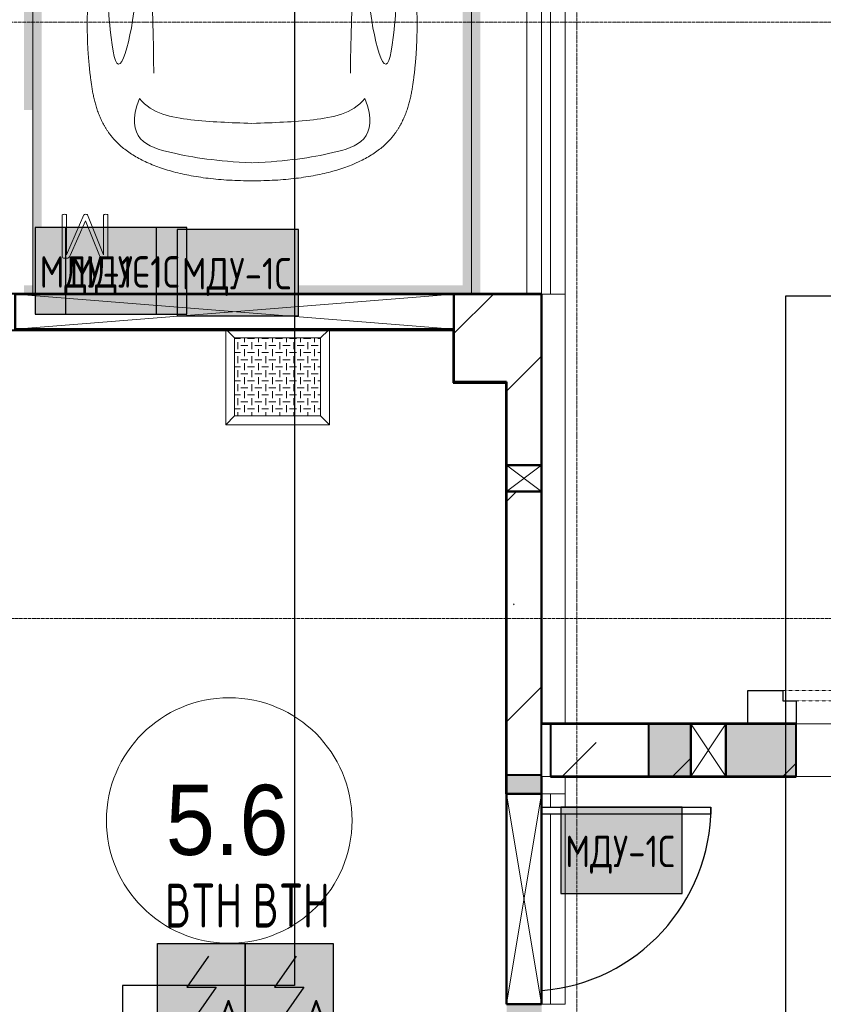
# Model space of a CAD drawing. Header units: millimetres. Extents: x -135639 to 224623, y -383017 to -59102.
# Tile 146 of 256: x 63819 to 68400, y -317216 to -311601. Entities that reach past the tile are written whole.
import ezdxf
from ezdxf.enums import TextEntityAlignment as Align

# ---------------------------------------------------------------- set-up
doc = ezdxf.new("R2010")
doc.units = ezdxf.units.MM
for name, pattern in [('CONTINOUS', [0]), ('Линия сетки', [25, 20, -2.5, 0, -2.5]), ('Невидимые', [5, 3, -2]), ('Штрих_1_1_', [2, 1, -1]), ('Штрих_3_3_', [6, 3, -3])]:
    doc.linetypes.add(name, pattern=pattern)
for name, color, linetype, lineweight in [('A-000-M_MASS', 7, 'Continuous', 18), ('A-010-A_ROOM', 7, 'Continuous', 20), ('A-200-M_WALL', 7, 'Continuous', 18), ('A-200-M_WALL_EXT', 7, 'Continuous', 18), ('A-200-M_WALL_INT', 7, 'Continuous', 18), ('A-200-M_WALL_PAT', 7, 'Continuous', 40), ('A-314-M_WINDOW', 7, 'Continuous', 18), ('A-325-M_DOOR', 7, 'Continuous', 18), ('A-325-M_DOOR__FRAME', 7, 'Continuous', 30), ('A-325-M_DOOR_OPENING', 7, 'Continuous', 18), ('A-325-M_DOOR_PANEL', 7, 'Continuous', 30), ('C-953-M_PARKING', 7, 'Continuous', 18), ('C-953-MH_PARKING', 7, 'Невидимые', 18), ('S-280-M_COLUMN', 7, 'Continuous', 18), ('S-280-M_STRUCT_FRAME', 7, 'Continuous', 18), ('Z-030-M_GRID', 7, 'Continuous', 9), ('Z-060-M_DETAIL', 7, 'Continuous', 18), ('Арматура воздуховодов', 7, 'Continuous', 18), ('ОС', 5, 'Continuous', 25), ('ПС', 7, 'Continuous', 40), ('СС-011-ПОЖ-СИГНАЛИЗАЦИЯ', 1, 'Continuous', 30)]:
    doc.layers.add(name, color=color, linetype=linetype, lineweight=lineweight)
doc.layers.add('ССПС', color=5, linetype='Continuous')
doc.styles.add('1111', font='isocpeur.ttf')
doc.styles.add('Arial_2', font='arial.ttf', dxfattribs={"width": 0.9, "height": 400})
pattern_1 = [(45, (0, 0), (-628.618, 628.618), []), (45, (628.6, 0), (-628.618, 628.618), [1111.25, -222.25, 6.706, -215.544])]

# ---------------------------------------------------------------- blocks, each defined once
blk = doc.blocks.new('A_PAR_Parking - M-V3-B2_-11_400_')
at = {"layer": 'C-953-M_PARKING', "true_color": 0xf7f9fb}
blk.add_hatch(color=7, dxfattribs=at).paths.add_polyline_path([(-704.6, 2650), (-1300, 2650), (-1300, -2650), (-1200, -2650), (-1200, 2600), (1200, 2600), (1200, -2650), (1300, -2650), (1300, -2350), (1250, -2350), (1250, -1350), (1300, -1350), (1300, 1600), (1250, 1600), (1250, 2600), (1300, 2600), (1300, 2650), (-50, 2650)])
at = {"layer": 'A-000-M_MASS', "color": 253, "true_color": 0xaaaaaa}
for p, q in [((-853.2, -716.7), (-993.1, -639.1)), ((-906.1, -687.4), (-993.1, -639.1)), ((853.2, -716.7), (993.1, -639.1)), ((993.1, -639.1), (906.1, -687.4))]:
    blk.add_line(p, q, dxfattribs=at)
for centre, start, end in [((-1010.2, -677.7), 66.0695, 136.5816), ((1010.2, -677.7), 43.4184, 113.9305)]:
    blk.add_arc(centre, 42.2, start, end, dxfattribs=at)
for points, knots in [([(0, 2003.8), (-45, 2003.7), (-131.8, 2001.4), (-251.9, 1990.7), (-361.8, 1973.6), (-494.8, 1942.4), (-606.8, 1899.6), (-686.2, 1853.3), (-726.1, 1824.5), (-753.4, 1801.8), (-773.8, 1781.9), (-788.8, 1765.5), (-799.4, 1753.1), (-809.5, 1740.4), (-818.9, 1727.5), (-827.7, 1714.4), (-836.1, 1701.2), (-843.9, 1687.9), (-851.2, 1674.4), (-857.9, 1660.8), (-864.3, 1647.2), (-870.2, 1633.6), (-875.7, 1619.8), (-880.7, 1606), (-885.4, 1592.2), (-889.8, 1578.4), (-893.7, 1564.6), (-897.4, 1550.8), (-900.7, 1537.2), (-903.9, 1523.6), (-906.6, 1510.1), (-909.2, 1496.6), (-911.6, 1483.4), (-913.8, 1470.2), (-915.7, 1457.2), (-917.5, 1444.4), (-919.2, 1431.8), (-920.9, 1419.4), (-922.8, 1403.2), (-925.1, 1383.5), (-927.6, 1360.8), (-929.8, 1338.8), (-931.7, 1317.6), (-934, 1290), (-936.3, 1256.7), (-938.2, 1217.6), (-939.4, 1178.6), (-940, 1138.8), (-940, 1097.3), (-939.6, 1053.4), (-938.7, 1006.6), (-937.5, 956.3), (-936, 902.1), (-934.3, 843.5), (-932.5, 780), (-929.8, 688.2), (-926.5, 558.6), (-922.7, 375.9), (-918.9, 163.4), (-914.9, -81.7), (-911.4, -315.4), (-908.5, -521.3), (-906.9, -630.9), (-906.1, -687.4)], [0, 0, 0, 0, 0.02381, 0.047619, 0.071429, 0.095238, 0.142857, 0.166667, 0.178571, 0.190476, 0.202381, 0.208333, 0.214286, 0.220238, 0.22619, 0.232143, 0.238095, 0.244048, 0.25, 0.255952, 0.261905, 0.267857, 0.27381, 0.279762, 0.285714, 0.291667, 0.297619, 0.303571, 0.309524, 0.315476, 0.321429, 0.327381, 0.333333, 0.339286, 0.345238, 0.35119, 0.357143, 0.363095, 0.369048, 0.380952, 0.392857, 0.404762, 0.416667, 0.428571, 0.452381, 0.47619, 0.5, 0.52381, 0.547619, 0.571429, 0.595238, 0.619048, 0.642857, 0.666667, 0.690476, 0.714286, 0.761905, 0.809524, 0.857143, 0.904762, 0.952381, 0.97619, 1, 1, 1, 1]), ([(906.1, -687.4), (906.9, -630.9), (908.5, -521.3), (910.7, -366.9), (912.8, -221.9), (915.6, -40.8), (918.9, 163.4), (922.7, 375.9), (926.5, 558.6), (929.8, 688.2), (932.5, 780), (935, 864.7), (937.7, 958.2), (939.4, 1038.8), (940, 1097.3), (940, 1138.8), (939.4, 1178.6), (938.2, 1217.6), (936.6, 1250.1), (934.9, 1276.7), (932.9, 1303.6), (930.5, 1331.5), (927.6, 1360.8), (925.1, 1383.5), (922.8, 1403.2), (920.9, 1419.4), (919.2, 1431.8), (917.5, 1444.4), (915.7, 1457.2), (913.8, 1470.2), (911.6, 1483.4), (909.2, 1496.6), (906.6, 1510.1), (903.9, 1523.6), (900.7, 1537.2), (897.4, 1550.8), (893.7, 1564.6), (889.8, 1578.4), (885.4, 1592.2), (880.7, 1606), (875.7, 1619.8), (870.2, 1633.6), (864.3, 1647.2), (857.9, 1660.8), (851.2, 1674.4), (843.9, 1687.9), (836.1, 1701.2), (827.7, 1714.4), (818.9, 1727.5), (809.5, 1740.4), (799.4, 1753.1), (788.8, 1765.5), (773.8, 1781.9), (753.4, 1801.8), (726.1, 1824.5), (686.2, 1853.3), (629.5, 1886.4), (550.8, 1921), (461.5, 1950.2), (361.8, 1973.6), (251.9, 1990.7), (131.8, 2001.4), (45, 2003.7), (0, 2003.8)], [0, 0, 0, 0, 0.02381, 0.047619, 0.071429, 0.095238, 0.142857, 0.190476, 0.238095, 0.285714, 0.309524, 0.333333, 0.380952, 0.428571, 0.452381, 0.47619, 0.5, 0.52381, 0.547619, 0.559524, 0.571429, 0.595238, 0.607143, 0.619048, 0.630952, 0.636905, 0.642857, 0.64881, 0.654762, 0.660714, 0.666667, 0.672619, 0.678571, 0.684524, 0.690476, 0.696429, 0.702381, 0.708333, 0.714286, 0.720238, 0.72619, 0.732143, 0.738095, 0.744048, 0.75, 0.755952, 0.761905, 0.767857, 0.77381, 0.779762, 0.785714, 0.791667, 0.797619, 0.809524, 0.821429, 0.833333, 0.857143, 0.880952, 0.904762, 0.928571, 0.952381, 0.97619, 1, 1, 1, 1]), ([(-643, 1534.6), (-731.6, 1765.4), (-468.2, 1854.8), (-203.3, 1891), (-1.9, 1901.6)], [0, 0, 0, 0, 0.867049, 1.684227, 1.684227, 1.684227, 1.684227]), ([(643, 1534.6), (731.6, 1765.4), (468.2, 1854.8), (203.3, 1891), (1.9, 1901.6)], [0, 0, 0, 0, 0.867049, 1.684227, 1.684227, 1.684227, 1.684227]), ([(-643, 1534.6), (-569.6, 1622.1), (-348.5, 1664.3), (-124, 1672.4), (-1.9, 1676.2)], [0, 0, 0, 0, 0.616728, 1.242165, 1.242165, 1.242165, 1.242165]), ([(643, 1534.6), (569.6, 1622.1), (348.5, 1664.3), (124, 1672.4), (1.9, 1676.2)], [0, 0, 0, 0, 0.616728, 1.242165, 1.242165, 1.242165, 1.242165]), ([(-908.3, -1105.9), (-792, -1130), (-753.2, -859.4), (-662.6, -332.1), (-655.4, 196.5), (-660.5, 684.2), (-662.6, 1068.4), (-763.9, 1442.7), (-816.5, 1156.9), (-841.5, 605.2), (-856.7, 17.5), (-856.5, -453.9), (-853.2, -716.7)], [0, 0, 0, 0, 1.013953, 2.476159, 4.172855, 5.704608, 7.082231, 8.244161, 9.589947, 11.154659, 12.917121, 14.362976, 14.362976, 14.362976, 14.362976]), ([(908.3, -1105.9), (792, -1130), (753.2, -859.4), (662.6, -332.1), (655.4, 196.5), (660.5, 684.2), (662.6, 1068.4), (763.9, 1442.7), (816.5, 1156.9), (841.5, 605.2), (856.7, 17.5), (856.5, -453.9), (853.2, -716.7)], [0, 0, 0, 0, 1.013953, 2.476159, 4.172855, 5.704608, 7.082231, 8.244161, 9.589947, 11.154659, 12.917121, 14.362976, 14.362976, 14.362976, 14.362976]), ([(-459.4, -2446), (-507.5, -2397.9), (-600.9, -2146.6), (-695.8, -1683.9), (-743.6, -1354.1), (-774.1, -1106.3), (-734.1, -996.4), (-659.8, -552.2), (-618, -522.3), (-447.3, -564.9), (-233.6, -590.3), (-1.9, -601.6)], [0, 0, 0, 0, 0.884172, 2.058368, 3.212407, 3.977765, 4.871213, 5.547774, 6.288901, 6.772879, 7.454401, 7.454401, 7.454401, 7.454401]), ([(459.4, -2446), (507.5, -2397.9), (600.9, -2146.6), (695.8, -1683.9), (743.6, -1354.1), (774.1, -1106.3), (734.1, -996.4), (659.8, -552.2), (618, -522.3), (447.3, -564.9), (233.6, -590.3), (1.9, -601.6)], [0, 0, 0, 0, 0.884172, 2.058368, 3.212407, 3.977765, 4.871213, 5.547774, 6.288901, 6.772879, 7.454401, 7.454401, 7.454401, 7.454401]), ([(-1040.9, -648.7), (-1044.8, -652.2), (-1049.7, -657.8), (-1054.1, -666.1), (-1056.4, -672.8), (-1057.9, -679.9), (-1058.6, -689.7), (-1057.4, -702.8), (-1052.9, -719.4), (-1043.2, -742.4), (-1025.9, -770.7), (-999.5, -802.9), (-970.5, -831.6), (-944.5, -852.7), (-923.4, -867.2), (-912.9, -873.5), (-907.6, -876.4)], [0, 0, 0, 0, 0.066667, 0.1, 0.133333, 0.166667, 0.2, 0.266667, 0.333333, 0.4, 0.533333, 0.65, 0.766667, 0.883333, 0.941667, 1, 1, 1, 1]), ([(907.6, -876.4), (913.6, -873), (925.6, -865.8), (943.7, -853.1), (961.5, -838.8), (984.6, -818.2), (1011.1, -789.9), (1035.9, -755.8), (1052.2, -723.5), (1057.8, -701.7), (1058.4, -688.2), (1058, -681.7), (1057.1, -675.4), (1055.3, -669.5), (1052.9, -663.7), (1048.7, -656.6), (1044.3, -651.7), (1040.9, -648.7)], [0, 0, 0, 0, 0.066667, 0.133333, 0.2, 0.266667, 0.4, 0.533333, 0.65, 0.766667, 0.795833, 0.825, 0.854167, 0.883333, 0.9125, 0.941667, 1, 1, 1, 1]), ([(-907.6, -876.4), (-907.6, -970.2), (-910.8, -1145), (-918.8, -1336.6), (-924.8, -1476.4), (-927.8, -1558.8), (-929.3, -1621.9), (-929.8, -1660.3), (-929.9, -1690.3), (-929.8, -1712.5), (-929.5, -1734.4), (-929, -1756), (-928.2, -1777.3), (-926.9, -1805.3), (-924.7, -1839.6), (-921, -1879.7), (-916.1, -1918.7), (-909.8, -1956.8), (-902.2, -1993.9), (-893.1, -2030.1), (-882.3, -2065.3), (-869.9, -2099.5), (-855.6, -2132.7), (-839.5, -2164.7), (-821.4, -2195.7), (-801.3, -2225.4), (-771.5, -2263.5), (-728.6, -2307.9), (-667.7, -2355.8), (-604, -2396.4), (-554, -2422.5), (-519.1, -2437.8), (-496.1, -2446.4), (-474.3, -2452.9), (-452.2, -2458.2), (-432, -2462.2), (-414, -2465.5), (-401.8, -2467.8), (-391.4, -2469.7), (-383.1, -2471.3), (-375.8, -2472.6), (-369.6, -2473.7), (-364.7, -2474.5), (-359.6, -2475.4), (-354.3, -2476.2), (-348.8, -2477.1), (-342.9, -2477.9), (-336.8, -2478.8), (-328.3, -2480), (-317.9, -2481.3), (-305.4, -2482.8), (-293.3, -2484.2), (-280.2, -2485.5), (-266.2, -2486.8), (-251.1, -2488.2), (-234.9, -2489.5), (-217.6, -2490.8), (-199, -2492.1), (-179.2, -2493.3), (-158.1, -2494.6), (-135.4, -2495.8), (-111.4, -2496.9), (-85.9, -2498), (-49.5, -2499.5), (-19.9, -2500.5), (0.9, -2501.1)], [0, 0, 0, 0, 0.081633, 0.163265, 0.204082, 0.244898, 0.265306, 0.285714, 0.295918, 0.306122, 0.316327, 0.326531, 0.336735, 0.346939, 0.367347, 0.387755, 0.408163, 0.428571, 0.44898, 0.469388, 0.489796, 0.510204, 0.530612, 0.55102, 0.571429, 0.591837, 0.612245, 0.653061, 0.693878, 0.734694, 0.77551, 0.795918, 0.816327, 0.836735, 0.857143, 0.877551, 0.887755, 0.897959, 0.903061, 0.908163, 0.913265, 0.915816, 0.918367, 0.920918, 0.923469, 0.92602, 0.928571, 0.931122, 0.933673, 0.938776, 0.942602, 0.946429, 0.950255, 0.954082, 0.957908, 0.961735, 0.965561, 0.969388, 0.973214, 0.977041, 0.980867, 0.984694, 0.98852, 0.992347, 1, 1, 1, 1]), ([(0.9, -2501.1), (14.8, -2500.7), (41.6, -2499.8), (79, -2498.3), (107.6, -2497.1), (129.2, -2496), (144.8, -2495.2), (159.7, -2494.4), (173.9, -2493.6), (187.6, -2492.8), (205, -2491.6), (221.3, -2490.5), (236.5, -2489.3), (247.5, -2488.4), (257.9, -2487.5), (267.8, -2486.6), (277.2, -2485.7), (289.3, -2484.5), (303.2, -2483), (315.9, -2481.5), (325.4, -2480.3), (332.1, -2479.4), (338.4, -2478.5), (344.6, -2477.7), (350.4, -2476.8), (357.8, -2475.6), (364.7, -2474.5), (371.2, -2473.4), (377.4, -2472.3), (384.7, -2471), (393, -2469.4), (403.4, -2467.5), (415.6, -2465.2), (429.1, -2462.7), (441.7, -2460.2), (453.5, -2457.8), (464.8, -2455.2), (475.8, -2452.4), (486.8, -2449.3), (501.5, -2444.6), (520.6, -2437.4), (546.8, -2425.9), (575.5, -2411.6), (605.9, -2394.8), (637.3, -2375.6), (679.2, -2347.3), (729.9, -2307.4), (781.3, -2254), (823.6, -2195.7), (857.7, -2132.6), (884.2, -2065.2), (910.5, -1970), (929.2, -1835.4), (931.7, -1681.2), (927.8, -1538.8), (921.6, -1386.8), (911.9, -1176.7), (907.6, -981.8), (907.6, -876.4)], [0, 0, 0, 0, 0.005102, 0.010204, 0.015306, 0.017857, 0.020408, 0.022959, 0.02551, 0.028061, 0.030612, 0.035714, 0.038265, 0.040816, 0.043367, 0.045918, 0.048469, 0.05102, 0.056122, 0.061224, 0.063776, 0.066327, 0.068878, 0.071429, 0.07398, 0.076531, 0.081633, 0.084184, 0.086735, 0.091837, 0.096939, 0.102041, 0.112245, 0.122449, 0.132653, 0.142857, 0.153061, 0.163265, 0.173469, 0.183673, 0.204082, 0.22449, 0.244898, 0.265306, 0.285714, 0.306122, 0.346939, 0.387755, 0.428571, 0.469388, 0.510204, 0.55102, 0.632653, 0.72449, 0.770408, 0.816327, 0.908163, 1, 1, 1, 1]), ([(-828.4, -2057), (-802.6, -2015.7), (-728.3, -2173.2), (-566.1, -2339.3), (-504.9, -2380.6)], [0, 0, 0, 0, 0.497572, 1.022643, 1.022643, 1.022643, 1.022643]), ([(828.4, -2057), (802.6, -2015.7), (728.3, -2173.2), (566.1, -2339.3), (504.9, -2380.6)], [0, 0, 0, 0, 0.497572, 1.022643, 1.022643, 1.022643, 1.022643]), ([(-479.6, -2441.4), (-586, -2391.8), (-718.7, -2282.7), (-847.3, -2127.6), (-828.4, -2057)], [0, 0, 0, 0, 0.53668, 1.024735, 1.024735, 1.024735, 1.024735]), ([(479.6, -2441.4), (586, -2391.8), (718.7, -2282.7), (847.3, -2127.6), (828.4, -2057)], [0, 0, 0, 0, 0.53668, 1.024735, 1.024735, 1.024735, 1.024735])]:
    blk.add_open_spline(points, degree=3, knots=knots, dxfattribs=at)
for points, degree in [([(-599.3, -190.1), (-592, -24.4), (-575.2, 588.2), (-560, 1389.4)], 3), ([(599.3, -190.1), (592, -24.4), (575.2, 588.2), (560, 1389.4)], 3), ([(-1.9, -1329.8), (-478.1, -1299.2), (-761.9, -1135.3)], 2), ([(1.9, -1329.8), (478.1, -1299.2), (761.9, -1135.3)], 2), ([(-376.2, -2469.9), (-425, -2411.7), (-256.6, -2425), (-1.9, -2431.6)], 3), ([(376.2, -2469.9), (425, -2411.7), (256.6, -2425), (1.9, -2431.6)], 3)]:
    blk.add_open_spline(points, degree=degree, dxfattribs=at)
at = {"layer": 'C-953-M_PARKING', "color": 253, "true_color": 0xaaaaaa}
for p, q in [((-1150, 2650), (-1250, 2650)), ((-1250, 2650), (-1250, -2650)), ((1250, -2650), (1250, 2650)), ((825.8, 2443.3), (822.1, 2433.8)), ((822.1, 2433.8), (822.1, 2200.1)), ((833.1, 2445.9), (825.8, 2443.3)), ((846, 2445.9), (833.1, 2445.9)), ((854.6, 2444.9), (846, 2445.9)), ((846.5, 2200.1), (846.5, 2425.3)), ((846.5, 2425.3), (938, 2198.7)), ((861.1, 2441.8), (854.6, 2444.9)), ((865.9, 2436.9), (861.1, 2441.8)), ((869.4, 2430.3), (865.9, 2436.9)), ((950, 2231.9), (869.4, 2430.3)), ((1037.2, 2429.5), (950, 2231.9)), ((959.7, 2198.7), (1058.6, 2425.3)), ((1041.4, 2437.3), (1037.2, 2429.5)), ((1046.1, 2442.4), (1041.4, 2437.3)), ((1051.3, 2445.1), (1046.1, 2442.4)), ((1057.5, 2445.9), (1051.3, 2445.1)), ((1071.8, 2445.9), (1057.5, 2445.9)), ((1058.6, 2425.3), (1058.6, 2200.1)), ((1075.5, 2445.3), (1071.8, 2445.9)), ((1071.8, 2445.9), (1075.5, 2445.3)), ((1079, 2443.3), (1075.5, 2445.3)), ((1075.5, 2445.3), (1079, 2443.3)), ((1081.6, 2439.5), (1079, 2443.3)), ((1079, 2443.3), (1081.6, 2439.5)), ((1082.7, 2433.8), (1081.6, 2439.5)), ((1082.7, 2200.1), (1082.7, 2433.8)), ((822.1, 2200.1), (822.6, 2197.9)), ((822.6, 2197.9), (824.5, 2196.4)), ((824.5, 2196.4), (822.6, 2197.9)), ((824.5, 2196.4), (828.2, 2195.4)), ((828.2, 2195.4), (824.5, 2196.4)), ((828.2, 2195.4), (833.8, 2195)), ((833.8, 2195), (839.8, 2195.4)), ((839.8, 2195.4), (843.6, 2196.4)), ((843.6, 2196.4), (839.8, 2195.4)), ((843.6, 2196.4), (845.7, 2197.9)), ((845.7, 2197.9), (843.6, 2196.4)), ((845.7, 2197.9), (846.5, 2200.1)), ((938, 2198.7), (939, 2197.3)), ((939, 2197.3), (938, 2198.7)), ((939, 2197.3), (941, 2196.1)), ((941, 2196.1), (939, 2197.3)), ((941, 2196.1), (944.2, 2195.3)), ((944.2, 2195.3), (941, 2196.1)), ((944.2, 2195.3), (948.9, 2195)), ((948.9, 2195), (944.2, 2195.3)), ((948.9, 2195), (953.2, 2195.3)), ((953.2, 2195.3), (948.9, 2195)), ((953.2, 2195.3), (956.4, 2196.1)), ((956.4, 2196.1), (953.2, 2195.3)), ((956.4, 2196.1), (958.5, 2197.3)), ((958.5, 2197.3), (956.4, 2196.1)), ((958.5, 2197.3), (959.7, 2198.7)), ((959.7, 2198.7), (958.5, 2197.3)), ((1058.6, 2200.1), (1059.2, 2197.9)), ((1059.2, 2197.9), (1061.1, 2196.4)), ((1061.1, 2196.4), (1059.2, 2197.9)), ((1061.1, 2196.4), (1064.9, 2195.4)), ((1064.9, 2195.4), (1061.1, 2196.4)), ((1064.9, 2195.4), (1070.4, 2195)), ((1070.4, 2195), (1076.3, 2195.4)), ((1076.3, 2195.4), (1080, 2196.4)), ((1080, 2196.4), (1076.3, 2195.4)), ((1080, 2196.4), (1082.1, 2197.9)), ((1082.1, 2197.9), (1080, 2196.4)), ((1082.1, 2197.9), (1082.7, 2200.1)), ((1082.7, 2200.1), (1082.1, 2197.9))]:
    blk.add_line(p, q, dxfattribs=at)
at = {"layer": 'C-953-MH_PARKING', "color": 253, "linetype": 'Штрих_3_3_', "true_color": 0xaaaaaa}
blk.add_line((-1200, -2650), (1200, -2650), dxfattribs=at)
blk = doc.blocks.new('101_Дверь_Однопольная - _ПЧ_Мет_1000х2000_Тех помещения_EI60_Пр-4173907-B2_-11_400_')
at = {"layer": 'A-325-M_DOOR_PANEL', "color": 253, "true_color": 0xaaaaaa}
for p, q in [((-525, 1065), (-485, 1065)), ((-525, 100), (-525, 1065)), ((-485, 1065), (-485, 100))]:
    blk.add_line(p, q, dxfattribs=at)
blk.add_arc((-525, 15), 1050, 4.6619, 90, dxfattribs=at)
blk = doc.blocks.new('105_Приямок_C крышкой - 500х500-V72-B2_-11_400_')
at = {"layer": 'S-280-M_STRUCT_FRAME', "lineweight": 9, "true_color": 0xd2d2d2}
h = blk.add_hatch(dxfattribs=at)
h.set_pattern_fill('FP_3', color=254, style=0, pattern_type=2)
h.set_pattern_definition([(180, (-42.23, -380), (5e-14, 400), [40, -360]), (180, (-122.23, -380), (5e-14, 400), [40, -360]), (180, (-202.23, -380), (5e-14, 400), [40, -360]), (180, (-282.23, -380), (5e-14, 400), [40, -360]), (180, (-362.23, -380), (5e-14, 400), [37.77, -362.23]), (270, (-100, -360), (400, 2e-14), [40, -360]), (270, (-180, -360), (400, 2e-14), [40, -360]), (270, (-260, -360), (400, 2e-14), [40, -360]), (270, (-340, -360), (400, 2e-14), [40, -360]), (270, (-20, -360), (400, 2e-14), [40, -360]), (180, (0, -340), (5e-14, 400), [40, -360]), (180, (-80, -340), (5e-14, 400), [40, -360]), (180, (-160, -340), (5e-14, 400), [40, -360]), (180, (-240, -340), (5e-14, 400), [40, -360]), (180, (-320, -340), (5e-14, 400), [40, -360]), (270, (-57.77, -320), (400, 2e-14), [40, -360]), (270, (-137.77, -320), (400, 2e-14), [40, -360]), (270, (-217.77, -320), (400, 2e-14), [40, -360]), (270, (-297.77, -320), (400, 2e-14), [40, -360]), (270, (-377.77, -320), (400, 2e-14), [40, -360]), (180, (-42.23, -300), (5e-14, 400), [40, -360]), (180, (-122.23, -300), (5e-14, 400), [40, -360]), (180, (-202.23, -300), (5e-14, 400), [40, -360]), (180, (-282.23, -300), (5e-14, 400), [40, -360]), (180, (-362.23, -300), (5e-14, 400), [37.77, -362.23]), (270, (-100, -280), (400, 2e-14), [40, -360]), (270, (-180, -280), (400, 2e-14), [40, -360]), (270, (-260, -280), (400, 2e-14), [40, -360]), (270, (-340, -280), (400, 2e-14), [40, -360]), (270, (-20, -280), (400, 2e-14), [40, -360]), (180, (0, -260), (5e-14, 400), [40, -360]), (180, (-80, -260), (5e-14, 400), [40, -360]), (180, (-160, -260), (5e-14, 400), [40, -360]), (180, (-240, -260), (5e-14, 400), [40, -360]), (180, (-320, -260), (5e-14, 400), [40, -360]), (270, (-57.77, -240), (400, 2e-14), [40, -360]), (270, (-137.77, -240), (400, 2e-14), [40, -360]), (270, (-217.77, -240), (400, 2e-14), [40, -360]), (270, (-297.77, -240), (400, 2e-14), [40, -360]), (270, (-377.77, -240), (400, 2e-14), [40, -360]), (180, (-42.23, -220), (5e-14, 400), [40, -360]), (180, (-122.23, -220), (5e-14, 400), [40, -360]), (180, (-202.23, -220), (5e-14, 400), [40, -360]), (180, (-282.23, -220), (5e-14, 400), [40, -360]), (180, (-362.23, -220), (5e-14, 400), [37.77, -362.23]), (270, (-100, -200), (400, 2e-14), [40, -360]), (270, (-180, -200), (400, 2e-14), [40, -360]), (270, (-260, -200), (400, 2e-14), [40, -360]), (270, (-340, -200), (400, 2e-14), [40, -360]), (270, (-20, -200), (400, 2e-14), [40, -360]), (180, (0, -180), (5e-14, 400), [40, -360]), (180, (-80, -180), (5e-14, 400), [40, -360]), (180, (-160, -180), (5e-14, 400), [40, -360]), (180, (-240, -180), (5e-14, 400), [40, -360]), (180, (-320, -180), (5e-14, 400), [40, -360]), (270, (-57.77, -160), (400, 2e-14), [40, -360]), (270, (-137.77, -160), (400, 2e-14), [40, -360]), (270, (-217.77, -160), (400, 2e-14), [40, -360]), (270, (-297.77, -160), (400, 2e-14), [40, -360]), (270, (-377.77, -160), (400, 2e-14), [40, -360]), (180, (-42.23, -140), (5e-14, 400), [40, -360]), (180, (-122.23, -140), (5e-14, 400), [40, -360]), (180, (-202.23, -140), (5e-14, 400), [40, -360]), (180, (-282.23, -140), (5e-14, 400), [40, -360]), (180, (-362.23, -140), (5e-14, 400), [37.77, -362.23]), (270, (-100, -120), (400, 2e-14), [40, -360]), (270, (-180, -120), (400, 2e-14), [40, -360]), (270, (-260, -120), (400, 2e-14), [40, -360]), (270, (-340, -120), (400, 2e-14), [40, -360]), (270, (-20, -120), (400, 2e-14), [40, -360]), (180, (0, -100), (5e-14, 400), [40, -360]), (180, (-80, -100), (5e-14, 400), [40, -360]), (180, (-160, -100), (5e-14, 400), [40, -360]), (180, (-240, -100), (5e-14, 400), [40, -360]), (180, (-320, -100), (5e-14, 400), [40, -360]), (270, (-57.77, -80), (400, 2e-14), [40, -360]), (270, (-137.77, -80), (400, 2e-14), [40, -360]), (270, (-217.77, -80), (400, 2e-14), [40, -360]), (270, (-297.77, -80), (400, 2e-14), [40, -360]), (270, (-377.77, -80), (400, 2e-14), [40, -360]), (180, (-42.23, -60), (5e-14, 400), [40, -360]), (180, (-122.23, -60), (5e-14, 400), [40, -360]), (180, (-202.23, -60), (5e-14, 400), [40, -360]), (180, (-282.23, -60), (5e-14, 400), [40, -360]), (180, (-362.23, -60), (5e-14, 400), [37.77, -362.23]), (270, (-100, -40), (400, 2e-14), [40, -360]), (270, (-180, -40), (400, 2e-14), [40, -360]), (270, (-260, -40), (400, 2e-14), [40, -360]), (270, (-340, -40), (400, 2e-14), [40, -360]), (270, (-20, -40), (400, 2e-14), [40, -360]), (180, (0, -20), (5e-14, 400), [40, -360]), (180, (-80, -20), (5e-14, 400), [40, -360]), (180, (-160, -20), (5e-14, 400), [40, -360]), (180, (-240, -20), (5e-14, 400), [40, -360]), (180, (-320, -20), (5e-14, 400), [40, -360]), (270, (-57.77, 0), (400, 2e-14), [40, -360]), (270, (-137.77, 0), (400, 2e-14), [40, -360]), (270, (-217.77, 0), (400, 2e-14), [40, -360]), (270, (-297.77, 0), (400, 2e-14), [40, -360]), (270, (-377.77, 0), (400, 2e-14), [40, -360])])
h.paths.add_polyline_path([(245, -222.5), (245, 222.5), (-245, 222.5), (-245, -222.5)])
at = {"layer": 'A-314-M_WINDOW', "color": 253, "true_color": 0xaaaaaa}
for p, q in [((-295, -272.5), (-295, 267.5)), ((295, 267.5), (295, -272.5)), ((245, 222.5), (-245, 222.5)), ((-245, 222.5), (-245, -222.5)), ((245, 222.5), (245, -222.5)), ((-245, -222.5), (245, -222.5)), ((295, -272.5), (-295, -272.5))]:
    blk.add_line(p, q, dxfattribs=at)
at = {"layer": 'S-280-M_STRUCT_FRAME', "color": 253, "true_color": 0xaaaaaa}
for p, q in [((-245, 222.5), (-290, 267.5)), ((245, 222.5), (290, 267.5)), ((-245, -222.5), (-295, -272.5)), ((245, -222.5), (295, -272.5))]:
    blk.add_line(p, q, dxfattribs=at)
at = {"layer": 'S-280-M_STRUCT_FRAME', "color": 253, "lineweight": 9, "true_color": 0xaaaaaa}
for p, q in [((245, 222.5), (-245, 222.5)), ((-245, 222.5), (-245, -222.5)), ((245, -222.5), (245, 222.5)), ((-245, -222.5), (245, -222.5))]:
    blk.add_line(p, q, dxfattribs=at)
blk = doc.blocks.new('CP_ДШ_Hanytex_TopJoint 24C_Половина - CP_ДШ_Hanytex_TopJoint 24C_Половина-3657667-B2_-11_400_')
at = {"layer": 'A-000-M_MASS', "color": 253, "true_color": 0xaaaaaa}
for p, q in [((0, -25), (0, 110)), ((2450, 110), (0, 110)), ((2450, 25), (2450, -25))]:
    blk.add_line(p, q, dxfattribs=at)
blk = doc.blocks.new('CP_ДШ_Hanytex_TopJoint 24C_Половина - CP_ДШ_Hanytex_TopJoint 24C_Половина-V91-B2_-11_400_')
at = {"layer": 'A-000-M_MASS', "color": 253, "true_color": 0xaaaaaa}
for p, q in [((100, 110), (0, 110)), ((100, 110), (100, -25)), ((0, -25), (0, 25))]:
    blk.add_line(p, q, dxfattribs=at)
blk = doc.blocks.new('CP_ДШ_Hanytex_TopJoint 24C - CP_ДШ_Hanytex_TopJoint 24C-3950265-B2_-11_400_')
at = {"layer": 'A-000-M_MASS', "color": 253, "true_color": 0xaaaaaa}
for p, q in [((2400, 110), (0, 110)), ((2400, 110), (2400, -25)), ((2400, 25), (0, 25)), ((0, 25), (0, -25)), ((0, -110), (0, 25)), ((2400, -25), (2400, 25)), ((0, -25), (2400, -25)), ((2400, -110), (0, -110))]:
    blk.add_line(p, q, dxfattribs=at)
blk = doc.blocks.new('CP_ДШ_Hanytex_TopJoint 24C - CP_ДШ_Hanytex_TopJoint 24C-V122-B2_-11_400_')
at = {"layer": 'A-000-M_MASS', "color": 253, "true_color": 0xaaaaaa}
for p, q in [((0, -25), (0, 110)), ((75, 110), (0, 110)), ((1200, 110), (115, 110)), ((1200, 110), (1200, -25)), ((75, 25), (0, 25)), ((0, 25), (0, -25)), ((1200, 25), (115, 25)), ((1200, -25), (1200, 25))]:
    blk.add_line(p, q, dxfattribs=at)
blk = doc.blocks.new('101_Ворота откатные - _ПЧ_3600х2400_EI60_Л-4279469-B2_-11_400_')
at = {"layer": 'A-325-M_DOOR__FRAME', "color": 253, "true_color": 0xaaaaaa}
for p, q in [((1800, -150), (2075, -150)), ((1800, -280), (1800, -150)), ((2075, -150), (2075, -340)), ((1875, -280), (1800, -280)), ((1875, -340), (1875, -280)), ((2075, -340), (1875, -340))]:
    blk.add_line(p, q, dxfattribs=at)
at = {"layer": 'A-325-M_DOOR_PANEL', "color": 253, "linetype": 'Штрих_1_1_', "lineweight": 9, "true_color": 0xaaaaaa}
for p, q in [((1875, -280), (-1800, -280)), ((1875, -340), (1875, -280)), ((-1800, -340), (1875, -340))]:
    blk.add_line(p, q, dxfattribs=at)
blk = doc.blocks.new('135_SLK_GD_AR_rvt-1-B2_-11_400_')
at = {"layer": 'A-200-M_WALL_PAT', "lineweight": 18, "true_color": 0xcbcbcb}
h = blk.add_hatch(color=9, dxfattribs=at)
h.paths.add_polyline_path([(81060, 45800), (81060, 46100), (80400, 46100), (80400, 45800)])
h.paths.add_polyline_path([(76200, 45800), (76200, 46100), (75960, 46100), (75960, 45800)])
h.paths.add_polyline_path([(76400, 45800), (76800, 45800), (76800, 46100), (76400, 46100), (76400, 45942.9)])
h = blk.add_hatch(color=9, dxfattribs=at)
h.paths.add_polyline_path([(75265, 44286.5), (75350, 44286.5), (75350, 44500), (75150, 44500), (75150, 44286.5)])
h.paths.add_polyline_path([(75150, 45700), (75350, 45700), (75350, 45806.5), (75150, 45806.5), (75150, 45797)])
at = {"layer": 'A-200-M_WALL', "color": 253, "lineweight": 40, "true_color": 0xaaaaaa}
for p, q in [((75960, 46100), (75960, 45800)), ((76200, 46100), (75960, 46100)), ((75960, 46100), (76200, 46100)), ((76800, 46100), (76400, 46100)), ((76400, 46100), (76800, 46100)), ((76800, 45800), (76800, 46100)), ((75150, 45806.5), (75150, 45797)), ((75350, 45806.5), (75150, 45806.5)), ((75150, 45797), (75150, 45700)), ((75150, 45700), (75150, 45797)), ((75350, 45800), (75350, 45806.5)), ((75350, 45700), (75350, 45800)), ((75350, 45800), (75350, 45700)), ((76200, 45800), (75960, 45800)), ((75960, 45800), (76200, 45800)), ((76800, 45800), (76400, 45800)), ((76400, 45800), (76800, 45800))]:
    blk.add_line(p, q, dxfattribs=at)
at = {"layer": 'A-200-M_WALL_INT', "color": 253, "lineweight": 40, "true_color": 0xaaaaaa}
for p, q in [((75352, 48552), (57750, 48552)), ((74850, 48550), (75350, 48550)), ((75350, 48550), (75350, 47575)), ((75352, 48550), (75352, 48552)), ((75352, 46102), (75352, 48550)), ((72205, 48345), (74845, 48345)), ((74845, 48345), (74845, 48050)), ((74850, 48050), (74850, 48350)), ((74845, 48050), (74845, 48045)), ((74845, 48045), (75145, 48045)), ((75145, 48050), (74850, 48050)), ((75150, 48050), (75145, 48050)), ((75145, 48045), (75145, 46103)), ((75150, 47575), (75150, 48050)), ((75150, 46103), (75150, 47425)), ((75350, 47425), (75350, 46100)), ((75145, 46103), (75145, 45806.5)), ((75150, 45806.5), (75150, 46103)), ((75350, 46100), (75352, 46100)), ((76800, 46102), (75352, 46102)), ((75352, 46100), (75960, 46100)), ((76800, 46100), (76800, 46102)), ((75145, 45806.5), (75145, 45797)), ((75145, 45797), (75145, 45700)), ((75150, 45797), (75150, 45806.5)), ((75352, 45800), (75350, 45800)), ((75352, 45700), (75352, 45800)), ((75960, 45800), (75400, 45800)), ((75400, 45800), (75400, 45798)), ((75400, 45798), (76800, 45798)), ((76800, 45798), (76800, 45800)), ((75145, 45700), (75150, 45700)), ((75350, 45700), (75352, 45700))]:
    blk.add_line(p, q, dxfattribs=at)
at = {"layer": 'A-000-M_MASS', "color": 253, "lineweight": 18, "true_color": 0xaaaaaa}
for name, p, rotation in [('CP_ДШ_Hanytex_TopJoint 24C - CP_ДШ_Hanytex_TopJoint 24C-3950265-B2_-11_400_', (75375, 48550), 89.99999999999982), ('CP_ДШ_Hanytex_TopJoint 24C_Половина - CP_ДШ_Hanytex_TopJoint 24C_Половина-3657667-B2_-11_400_', (75375, 48550), 269.9999999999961), ('CP_ДШ_Hanytex_TopJoint 24C_Половина - CP_ДШ_Hanytex_TopJoint 24C_Половина-V91-B2_-11_400_', (75375, 45800), 269.9999999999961), ('CP_ДШ_Hanytex_TopJoint 24C - CP_ДШ_Hanytex_TopJoint 24C-V122-B2_-11_400_', (75375, 45700), 269.9999999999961)]:
    blk.add_blockref(name, p, dxfattribs=dict(at, rotation=rotation))
at = {"layer": 'A-314-M_WINDOW', "color": 253, "lineweight": 18, "true_color": 0xaaaaaa}
blk.add_blockref('105_Приямок_C крышкой - 500х500-V72-B2_-11_400_', (73845, 48077.5), dxfattribs=at)
at = {"layer": 'A-325-M_DOOR', "color": 253, "lineweight": 18, "true_color": 0xaaaaaa}
for name, p, rotation in [('101_Ворота откатные - _ПЧ_3600х2400_EI60_Л-4279469-B2_-11_400_', (78600, 45950), 180), ('101_Дверь_Однопольная - _ПЧ_Мет_1000х2000_Тех помещения_EI60_Пр-4173907-B2_-11_400_', (75250, 45100), 270)]:
    blk.add_blockref(name, p, dxfattribs=dict(at, rotation=rotation))
at = {"layer": 'C-953-M_PARKING', "color": 253, "lineweight": 18, "true_color": 0xaaaaaa, "rotation": 180}
blk.add_blockref('A_PAR_Parking - M-V3-B2_-11_400_', (73700, 51200), dxfattribs=at)
blk = doc.blocks.new('ADSK_Дверь_Проем - ADSK_Дверь_Проем-1755913-B2_-11_400_')
at = {"layer": 'A-325-M_DOOR_OPENING', "color": 253, "true_color": 0xaaaaaa}
for p, q in [((-1800, 150), (1800, 150)), ((-1800, -150), (1800, -150))]:
    blk.add_line(p, q, dxfattribs=at)
blk = doc.blocks.new('231_Отверстие прямоуг _Окно_Стена_ - Отверстие-2046229-B2_-11_400_')
at = {"layer": 'A-314-M_WINDOW', "color": 253, "lineweight": 50, "true_color": 0xaaaaaa}
for p, q in [((25, -150), (25, 150)), ((25, 150), (225, 150)), ((225, 150), (225, -150)), ((225, -150), (25, -150))]:
    blk.add_line(p, q, dxfattribs=at)
at = {"layer": 'Z-060-M_DETAIL', "color": 253, "true_color": 0xaaaaaa}
for p, q in [((25, 150), (25, -150)), ((225, 150), (25, 150)), ((225, 150), (25, -150)), ((25, 150), (225, -150)), ((225, 150), (225, -150)), ((25, -150), (225, -150))]:
    blk.add_line(p, q, dxfattribs=at)
blk = doc.blocks.new('135_SLK_GD_KR_rvt-1-B2_-11_400_')
at = {"layer": 'A-200-M_WALL_PAT', "lineweight": 9, "true_color": 0xaaaaaa}
h = blk.add_hatch(dxfattribs=at)
h.set_pattern_fill('FP_5', color=253, style=0, pattern_type=2)
h.set_pattern_definition(pattern_1)
h.paths.add_polyline_path([(146549, 45800), (146626.6, 46100), (130100, 46100), (130100, 45800), (146307.4, 45800)])
h.paths.add_polyline_path([(124816.1, 45800), (126500, 45800), (126500, 46100), (90350, 46100), (90350, 45800), (124122.9, 45800)])
h.paths.add_polyline_path([(85160, 45800), (85160, 46100), (84960, 46100), (84960, 45800)])
h.paths.add_polyline_path([(86160, 45800), (87250, 45800), (87250, 46100), (86160, 46100), (86160, 46052.3)])
h.paths.add_polyline_path([(83913.4, 45800), (84560, 45800), (84560, 46100), (82750, 46100), (82750, 45800)])
h.paths.add_polyline_path([(85560, 45800), (85760, 45800), (85760, 46100), (85560, 46100), (85560, 46026)])
h.paths.add_polyline_path([(75594.2, 45800), (76200, 45800), (76200, 46100), (75400, 46100), (75400, 45800)])
h.paths.add_polyline_path([(81140.3, 45800), (81250, 45800), (81250, 46100), (80400, 46100), (80400, 45800)])
h.paths.add_polyline_path([(76400, 45800), (76800, 45800), (76800, 46100), (76400, 46100), (76400, 46014.3)])
at = {"layer": 'A-200-M_WALL_EXT', "color": 253, "lineweight": 40, "true_color": 0xaaaaaa}
for p, q in [((76200, 46100), (75400, 46100)), ((75400, 46100), (75400, 45800)), ((76800, 46100), (76400, 46100)), ((76800, 45800), (76800, 46100)), ((75400, 45800), (76200, 45800)), ((76400, 45800), (76800, 45800))]:
    blk.add_line(p, q, dxfattribs=at)
at = {"layer": 'A-314-M_WINDOW', "color": 253, "lineweight": 18, "true_color": 0xaaaaaa}
blk.add_blockref('231_Отверстие прямоуг _Окно_Стена_ - Отверстие-2046229-B2_-11_400_', (76175, 45950), dxfattribs=at)
at = {"layer": 'A-325-M_DOOR', "color": 253, "lineweight": 18, "true_color": 0xaaaaaa, "rotation": 180}
blk.add_blockref('ADSK_Дверь_Проем - ADSK_Дверь_Проем-1755913-B2_-11_400_', (78600, 45950), dxfattribs=at)
blk = doc.blocks.new('231_Отверстие прямоуг _Окно_Стена_ - Отверстие-2223996-B2_-11_400_')
at = {"layer": 'A-314-M_WINDOW', "color": 253, "lineweight": 50, "true_color": 0xaaaaaa}
for p, q in [((-1125, -100), (-1125, 100)), ((-1125, 100), (1375, 100)), ((1375, 100), (1375, -100)), ((1375, -100), (-1125, -100))]:
    blk.add_line(p, q, dxfattribs=at)
at = {"layer": 'Z-060-M_DETAIL', "color": 253, "true_color": 0xaaaaaa}
for p, q in [((-1125, 100), (-1125, -100)), ((1375, 100), (-1125, 100)), ((1375, 100), (-1125, -100)), ((-1125, 100), (1375, -100)), ((1375, 100), (1375, -100)), ((-1125, -100), (1375, -100))]:
    blk.add_line(p, q, dxfattribs=at)
blk = doc.blocks.new('231_Отверстие прямоуг _Окно_Стена_ - Отверстие-2257462-B2_-11_400_')
at = {"layer": 'A-314-M_WINDOW', "color": 253, "lineweight": 50, "true_color": 0xaaaaaa}
for p, q in [((-475, -100), (-475, 100)), ((-475, 100), (725, 100)), ((725, 100), (725, -100)), ((725, -100), (-475, -100))]:
    blk.add_line(p, q, dxfattribs=at)
at = {"layer": 'Z-060-M_DETAIL', "color": 253, "true_color": 0xaaaaaa}
for p, q in [((-475, 100), (-475, -100)), ((725, 100), (-475, 100)), ((725, 100), (-475, -100)), ((-475, 100), (725, -100)), ((725, 100), (725, -100)), ((-475, -100), (725, -100))]:
    blk.add_line(p, q, dxfattribs=at)
blk = doc.blocks.new('231_Отверстие прямоуг _Окно_Стена_ - Отверстие-2244055-B2_-11_400_')
at = {"layer": 'A-314-M_WINDOW', "color": 253, "lineweight": 50, "true_color": 0xaaaaaa}
for p, q in [((50, -100), (50, 100)), ((50, 100), (200, 100)), ((200, 100), (200, -100)), ((200, -100), (50, -100))]:
    blk.add_line(p, q, dxfattribs=at)
at = {"layer": 'Z-060-M_DETAIL', "color": 253, "true_color": 0xaaaaaa}
for p, q in [((50, 100), (50, -100)), ((200, 100), (50, 100)), ((200, 100), (50, -100)), ((50, 100), (200, -100)), ((200, 100), (200, -100)), ((50, -100), (200, -100))]:
    blk.add_line(p, q, dxfattribs=at)
blk = doc.blocks.new('135_SLK_K1-2-3_KR_rvt-1-B2_-11_400_')
at = {"layer": 'A-200-M_WALL_PAT', "lineweight": 9, "true_color": 0xaaaaaa}
h = blk.add_hatch(dxfattribs=at)
h.set_pattern_fill('FP_5', color=253, style=0, pattern_type=2)
h.set_pattern_definition(pattern_1)
h.paths.add_polyline_path([(75350, 41250), (75350, 43050), (75150, 43050), (75150, 41250)])
h.paths.add_polyline_path([(75350, 43550), (75350, 43750), (75150, 43750), (75150, 43550)])
h.paths.add_polyline_path([(75150, 44150), (75350, 44150), (75350, 44500), (75150, 44500), (75150, 44219.5)])
h.paths.add_polyline_path([(75350, 45700), (75350, 47425), (75150, 47425), (75150, 45700), (75265, 45700)])
h.paths.add_polyline_path([(75291.5, 47575), (75350, 47575), (75350, 48350), (75150, 48350), (75150, 47575)])
at = {"layer": 'S-280-M_COLUMN', "lineweight": 9, "true_color": 0xaaaaaa}
h = blk.add_hatch(dxfattribs=at)
h.set_pattern_fill('FP_5', color=253, style=0, pattern_type=2)
h.set_pattern_definition(pattern_1)
h.paths.add_polyline_path([(74900.9, 48050), (75150, 48050), (75150, 48350), (75350, 48350), (75350, 48550), (74850, 48550), (74850, 48050)])
at = {"layer": 'A-200-M_WALL_EXT', "color": 253, "lineweight": 40, "true_color": 0xaaaaaa}
for p, q in [((75350, 47575), (75350, 48350)), ((75150, 48050), (75150, 47575)), ((75150, 47425), (75150, 45700)), ((75350, 45700), (75350, 47425))]:
    blk.add_line(p, q, dxfattribs=at)
at = {"layer": 'S-280-M_COLUMN', "color": 253, "lineweight": 40, "true_color": 0xaaaaaa}
for p, q in [((75350, 48550), (74850, 48550)), ((75350, 48350), (75350, 48550)), ((74850, 48350), (74850, 48050)), ((74850, 48050), (75150, 48050))]:
    blk.add_line(p, q, dxfattribs=at)
at = {"layer": 'A-314-M_WINDOW', "color": 253, "lineweight": 18, "true_color": 0xaaaaaa}
for name, p, rotation in [('231_Отверстие прямоуг _Окно_Стена_ - Отверстие-2223996-B2_-11_400_', (73725, 48450), 180), ('231_Отверстие прямоуг _Окно_Стена_ - Отверстие-2244055-B2_-11_400_', (75250, 47375), 90), ('231_Отверстие прямоуг _Окно_Стена_ - Отверстие-2257462-B2_-11_400_', (75250, 45225), 270)]:
    blk.add_blockref(name, p, dxfattribs=dict(at, rotation=rotation))
blk = doc.blocks.new('050_Марка_Помещение - Номер-620969-B2_-11_400_')
at = {"layer": 'A-010-A_ROOM', "color": 253, "true_color": 0xaaaaaa}
blk.add_circle((0, 0), 3.5, dxfattribs=at)
blk = doc.blocks.new('-2 этаж')
at = {"layer": 'Z-030-M_GRID', "color": 253, "linetype": 'Линия сетки', "true_color": 0xaaaaaa}
for p, q in [((334642.3, -369623.8), (334642.3, -260672.8)), ((412500.8, -299827.3), (255411.1, -299827.3)), ((415041.1, -303227.3), (255411.3, -303227.3))]:
    blk.add_line(p, q, dxfattribs=at)
at = {"lineweight": 5}
for name in ['135_SLK_GD_KR_rvt-1-B2_-11_400_', '135_SLK_GD_AR_rvt-1-B2_-11_400_', '135_SLK_K1-2-3_KR_rvt-1-B2_-11_400_']:
    blk.add_blockref(name, (259092.3, -349927.3), dxfattribs=at)
at = {"layer": 'A-010-A_ROOM', "color": 253, "true_color": 0xaaaaaa, "xscale": 199.9999999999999, "yscale": 199.9999999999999, "zscale": 199.9999999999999}
blk.add_blockref('050_Марка_Помещение - Номер-620969-B2_-11_400_', (332661.4, -304378.8), dxfattribs=at)
at = {"layer": 'A-010-A_ROOM', "color": 253, "lineweight": 9, "true_color": 0xaaaaaa, "insert": (332300.1, -304175.4), "char_height": 400, "width": 865.822, "attachment_point": 1, "style": 'Arial_2'}
blk.add_mtext('5.6', dxfattribs=at)
blk = doc.blocks.new('*U4706')
at = {"lineweight": 35, "true_color": 0xffffff}
h = blk.add_hatch(color=7, dxfattribs=at)
h.dxf.hatch_style = 1
h.paths.add_polyline_path([(0, 499.6), (0, 0), (499.6, 0), (499.6, 499.6)])
at = {"color": 1, "linetype": 'ByBlock', "lineweight": -2}
for p, q in [((289.5, 426.3), (166.9, 249.8)), ((166.9, 249.8), (332.7, 249.8)), ((332.7, 249.8), (219.3, 86.3))]:
    blk.add_line(p, q, dxfattribs=at)
at = {"color": 1, "linetype": 'ByBlock', "lineweight": -2, "ltscale": 0.1}
blk.add_lwpolyline([(0, 499.6), (499.6, 499.6), (499.6, 0), (0, 0)], close=True, dxfattribs=at)
at = {"color": 1, "linetype": 'ByBlock', "lineweight": -2, "ltscale": 1000, "style": '1111'}
blk.add_text('A', height=128.1, dxfattribs=at).set_placement((403.4, 49.2), align=Align.CENTER)
at = {"color": 0, "linetype": 'ByBlock', "lineweight": -2, "style": '1111'}
blk.add_attdef('INDEX', (-63.3, -234.7), '', height=125, dxfattribs=at)
at = {"color": 0, "linetype": 'ByBlock', "lineweight": -2, "style": '1111', "flags": 1}
for tag, p in [('NAME_DEVICE', (-64.1, -421.2)), ('NUM_POM', (-81.6, -847))]:
    blk.add_attdef(tag, p, '', height=125, dxfattribs=at)
at = {"color": 0, "linetype": 'ByBlock', "lineweight": -2, "style": '1111', "width": 0.7}
blk.add_attdef('NUM_DEVICE', (-64.1, -629.5), '', height=125, dxfattribs=at)
blk = doc.blocks.new('ger')
at = {"lineweight": 40, "ltscale": 2, "true_color": 0xffffff}
h = blk.add_hatch(color=7, dxfattribs=at)
h.dxf.hatch_style = 1
h.paths.add_polyline_path([(491036.1, -67335.5), (491036.1, -66842.7), (490344.7, -66842.7), (490344.7, -67335.5)])
at = {"layer": 'ОС', "color": 1, "lineweight": 30}
blk.add_lwpolyline([(491036.1, -66842.7), (490344.7, -66842.7), (490344.7, -67335.5), (491036.1, -67335.5)], close=True, dxfattribs=at)
at = {"layer": 'ССПС', "color": 1, "lineweight": -2, "ltscale": 1000, "style": '1111', "width": 0.8}
blk.add_text('МДУ-1С', height=180, dxfattribs=at).set_placement((490370.6, -67185.8))

msp = doc.modelspace()

# ---------------------------------------------------------------- linework, layer by layer
at = {"layer": 'СС-011-ПОЖ-СИГНАЛИЗАЦИЯ', "lineweight": 30}
for points in [[(52418.6, -317346.2), (59305.3, -317346.2), (59305.3, -319187.4), (60299.2, -319187.4), (60299.2, -315883.5), (56966.1, -315883.5), (56966.1, -315325), (58063.7, -315325), (58063.7, -310315.5), (56748.8, -310315.5), (56748.8, -309310.5), (64892.2, -309310.5), (64892.2, -310339.3), (65386.7, -310339.3), (65386.7, -317109.2), (64405.4, -317109.2), (64405.4, -317617.9), (64405.4, -323936.7), (65500.1, -323936.7), (72633.1, -323936.7), (72633.1, -321990.8), (108753.8, -321990.8), (108753.8, -326935.6)], [(116905, -317044), (78848, -317044), (78848, -321420.7), (69335.9, -321420.7), (69335.9, -317717.8), (68186.6, -317717.8), (68186.6, -313175.1), (72273.8, -313175.1), (72273.8, -311615.8), (136608.6, -311615.8)]]:
    msp.add_lwpolyline(points, dxfattribs=at)

# ---------------------------------------------------------------- block references
at = {"color": 0}
msp.add_blockref('-2 этаж', (-267647.8, -11788.6), dxfattribs=at)
at = {"layer": 'Арматура воздуховодов', "lineweight": 30}
for p in [(-426437.5, -245943.8), (-426264.4, -245943.8), (-425627.5, -245953.8), (-423441.4, -249248.3)]:
    msp.add_blockref('ger', p, dxfattribs=at)
at = {"layer": 'ПС', "color": 7, "linetype": 'CONTINOUS', "lineweight": 30, "ltscale": 100}
ref = msp.add_blockref('*U4706', (64605.5, -317368.4), dxfattribs=dict(at, xscale=1.000736, yscale=1.000736, zscale=1.000736))
ref.add_attrib('NUM_DEVICE', 'BTH', dxfattribs={"layer": '0', "color": 0, "linetype": 'ByBlock', "lineweight": -2, "ltscale": 100, "height": 250.18, "style": '1111', "width": 0.7}).set_placement((64867.2, -316777.9), align=Align.CENTER)
ref = msp.add_blockref('*U4706', (65105.5, -317368.4), dxfattribs=dict(at, xscale=1.000736, yscale=1.000736, zscale=1.000736))
ref.add_attrib('NUM_DEVICE', 'BTH', dxfattribs={"layer": '0', "color": 0, "linetype": 'ByBlock', "lineweight": -2, "ltscale": 100, "height": 250.18, "style": '1111', "width": 0.7}).set_placement((65367.2, -316777.9), align=Align.CENTER)

doc.saveas('drawing.dxf')
